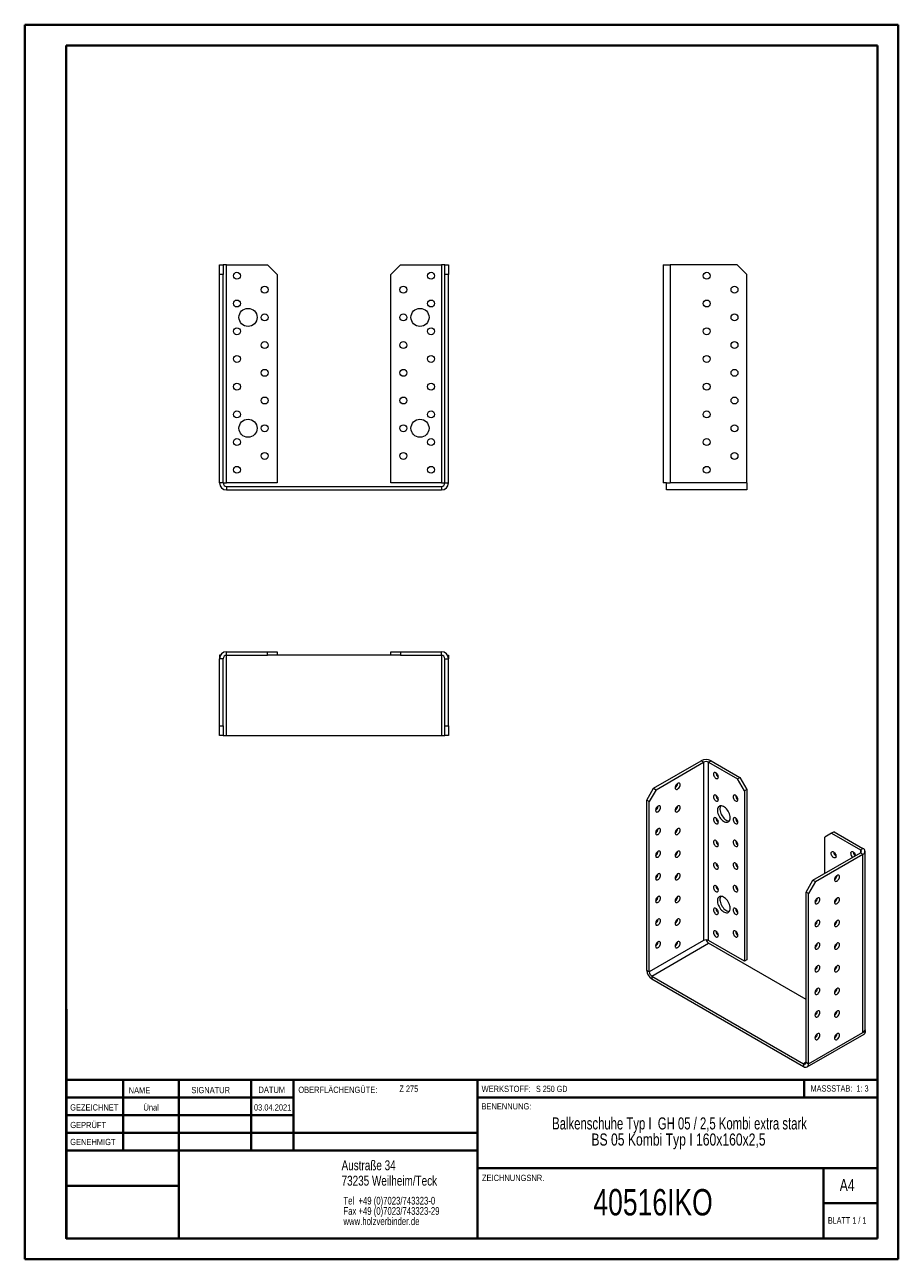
# Model space of a CAD drawing. Header units: millimetres. Extents: x 0 to 210, y 0 to 297.
import ezdxf

# ---------------------------------------------------------------- set-up
doc = ezdxf.new("R2010")
doc.units = ezdxf.units.MM
doc.styles.add('SLDTEXTSTYLE0', font='TXT', dxfattribs={"width": 0.75})
doc.styles.add('SLDTEXTSTYLE1', font='TXT', dxfattribs={"width": 0.681818})
doc.styles.add('SLDTEXTSTYLE2', font='TXT', dxfattribs={"width": 0.7})
doc.styles.add('SLDTEXTSTYLE3', font='TXT', dxfattribs={"width": 0.6875})
doc.styles.add('SLDTEXTSTYLE4', font='TXT', dxfattribs={"width": 0.69898})

# ---------------------------------------------------------------- blocks, each defined once
blk = doc.blocks.new('SW_NOTE_0')
at = {"color": 0, "linetype": 'Continuous', "lineweight": 0, "char_height": 1.8521, "attachment_point": 1, "style": 'SLDTEXTSTYLE0'}
for s, insert in [('Tel  +49 (0)7023/743323-0', (0, 2.39)), ('Fax +49 (0)7023/743323-29', (0, -0.08)), ('www.holzverbinder.de', (0, -2.55))]:
    blk.add_mtext(s, dxfattribs=dict(at, insert=insert))
blk = doc.blocks.new('SW_NOTE_1')
at = {"color": 0, "linetype": 'Continuous', "lineweight": 0, "char_height": 2.9104, "attachment_point": 2}
for s, insert, style in [('Balkenschuhe Typ I  GH 05 / 2,5 Kombi extra stark', (45.38, 3.75), 'SLDTEXTSTYLE4'), ('BS 05 Kombi Typ I 160x160x2,5', (45.13, -0.13), 'SLDTEXTSTYLE0')]:
    blk.add_mtext(s, dxfattribs=dict(at, insert=insert, style=style))

msp = doc.modelspace()

# ---------------------------------------------------------------- linework, layer by layer
at = {"color": 7, "linetype": 'Continuous', "lineweight": 40}
for p, q in [((0.08, 0.21), (0.08, 297.21)), ((0.08, 297.21), (210.08, 297.21)), ((210.08, 0.21), (210.08, 297.21)), ((210.08, 292.21), (210.08, 297.21)), ((10.08, 292.21), (205.08, 292.21)), ((10.08, 5.21), (10.08, 292.21)), ((205.08, 5.21), (205.08, 292.21)), ((10.11, 60.37), (10.11, 5.12)), ((205.08, 43.37), (10.11, 43.37)), ((23.71, 43.37), (23.71, 26.37)), ((37.1, 43.37), (37.1, 5.12)), ((54.51, 43.37), (54.51, 26.37)), ((64.71, 26.37), (64.71, 43.37)), ((108.91, 43.37), (108.91, 5.12)), ((187.47, 39.12), (187.47, 43.37)), ((64.71, 39.1), (10.11, 39.1)), ((205.08, 39.12), (108.91, 39.12)), ((64.71, 34.87), (10.11, 34.87)), ((108.91, 30.62), (10.11, 30.62)), ((108.91, 26.37), (10.11, 26.37)), ((108.91, 22.12), (205.08, 22.12)), ((192.08, 5.21), (192.08, 22.21)), ((37.1, 17.87), (10.11, 17.87)), ((10.11, 13.71), (10.08, 13.71)), ((205.08, 13.71), (192.08, 13.71)), ((10.11, 9.46), (10.08, 9.46)), ((10.08, 5.21), (205.08, 5.21)), ((205.08, 5.21), (180.99, 5.21)), ((0.08, 0.21), (210.08, 0.21))]:
    msp.add_line(p, q, dxfattribs=at)
at = {"color": 7, "linetype": 'Continuous', "lineweight": 15}
for p, q in [((46.93, 239.47), (47.76, 239.47)), ((46.93, 237.14), (46.93, 239.47)), ((47.76, 239.47), (47.76, 237.14)), ((48.6, 239.47), (47.76, 239.47)), ((48.6, 186.97), (48.6, 239.47)), ((48.6, 239.47), (58.43, 239.47)), ((60.76, 237.14), (58.43, 239.47)), ((90.43, 239.47), (88.1, 237.14)), ((90.43, 239.47), (100.26, 239.47)), ((100.26, 239.47), (100.26, 186.97)), ((101.1, 239.47), (100.26, 239.47)), ((101.1, 237.14), (101.1, 239.47)), ((101.1, 239.47), (101.93, 239.47)), ((101.93, 239.47), (101.93, 237.14)), ((153.54, 239.47), (153.54, 186.97)), ((153.54, 239.47), (155.21, 239.47)), ((155.21, 239.47), (155.21, 186.97)), ((171.37, 239.47), (155.21, 239.47)), ((173.71, 237.14), (171.37, 239.47)), ((47.76, 237.14), (46.93, 237.14)), ((46.93, 186.97), (46.93, 237.14)), ((47.76, 186.97), (47.76, 237.14)), ((60.76, 237.14), (60.76, 186.97)), ((88.1, 186.97), (88.1, 237.14)), ((101.93, 237.14), (101.1, 237.14)), ((101.1, 186.97), (101.1, 237.14)), ((101.93, 186.97), (101.93, 237.14)), ((173.71, 186.97), (173.71, 237.14)), ((47.76, 186.97), (46.93, 186.97)), ((47.76, 186.97), (48.6, 186.97)), ((60.76, 186.97), (48.6, 186.97)), ((48.6, 186.14), (48.6, 185.31)), ((48.6, 186.14), (100.26, 186.14)), ((48.6, 185.31), (100.26, 185.31)), ((100.26, 186.97), (88.1, 186.97)), ((100.26, 186.97), (101.1, 186.97)), ((100.26, 186.14), (100.26, 185.31)), ((101.1, 186.97), (101.93, 186.97)), ((154.37, 186.97), (153.54, 186.97)), ((154.37, 185.31), (154.37, 186.97)), ((154.37, 186.97), (155.21, 186.97)), ((173.71, 185.31), (154.37, 185.31)), ((173.71, 186.97), (155.21, 186.97)), ((173.71, 186.97), (173.71, 185.31)), ((46.93, 145.54), (46.93, 144.7)), ((47.15, 145.54), (46.93, 145.54)), ((48.6, 145.54), (48.6, 146.37)), ((48.6, 146.37), (58.43, 146.37)), ((48.6, 145.54), (58.43, 145.54)), ((48.6, 126.2), (48.6, 145.54)), ((58.43, 145.54), (58.43, 146.37)), ((58.43, 146.37), (60.76, 146.37)), ((60.76, 145.54), (58.43, 145.54)), ((60.76, 146.37), (60.76, 145.54)), ((88.1, 145.54), (60.76, 145.54)), ((88.1, 145.54), (88.1, 146.37)), ((88.1, 146.37), (90.43, 146.37)), ((90.43, 145.54), (88.1, 145.54)), ((90.43, 146.37), (90.43, 145.54)), ((90.43, 146.37), (100.26, 146.37)), ((90.43, 145.54), (100.26, 145.54)), ((100.26, 145.54), (100.26, 146.37)), ((100.26, 145.54), (100.26, 126.2)), ((101.71, 145.54), (101.93, 145.54)), ((101.93, 145.54), (101.93, 144.7)), ((47.76, 144.7), (46.93, 144.7)), ((46.93, 128.54), (46.93, 144.7)), ((47.76, 128.54), (47.76, 144.7)), ((101.1, 144.7), (101.93, 144.7)), ((101.1, 128.54), (101.1, 144.7)), ((101.93, 128.54), (101.93, 144.7)), ((46.93, 128.54), (47.76, 128.54)), ((46.93, 126.2), (46.93, 128.54)), ((47.76, 128.54), (47.76, 126.2)), ((101.1, 128.54), (101.93, 128.54)), ((101.1, 126.2), (101.1, 128.54)), ((101.93, 128.54), (101.93, 126.2)), ((47.76, 126.2), (46.93, 126.2)), ((47.76, 126.2), (48.6, 126.2)), ((48.6, 126.2), (100.26, 126.2)), ((100.26, 126.2), (101.1, 126.2)), ((101.93, 126.2), (101.1, 126.2)), ((151.27, 113.53), (162.7, 120.13)), ((151.86, 113.19), (163.29, 119.79)), ((163.29, 119.79), (162.7, 120.13)), ((163.29, 119.79), (163.29, 76.92)), ((164.47, 119.79), (165.06, 120.13)), ((164.47, 76.92), (164.47, 119.79)), ((164.47, 119.79), (171.42, 115.77)), ((165.06, 120.13), (172.01, 116.11)), ((171.42, 115.77), (172.01, 116.11)), ((172.01, 116.11), (173.66, 113.26)), ((149.62, 110.67), (151.27, 113.53)), ((151.86, 113.19), (150.21, 110.33)), ((151.27, 113.53), (151.86, 113.19)), ((173.07, 112.92), (171.42, 115.77)), ((173.66, 113.26), (173.07, 112.92)), ((173.07, 112.92), (173.07, 71.95)), ((173.66, 113.26), (173.66, 72.29)), ((150.21, 110.33), (149.62, 110.67)), ((149.62, 69.71), (149.62, 110.67)), ((150.21, 69.37), (150.21, 110.33)), ((194.05, 102.71), (192.4, 101.76)), ((192.4, 93.05), (192.4, 101.76)), ((194.64, 103.05), (194.05, 102.71)), ((194.05, 102.71), (201, 98.7)), ((194.64, 103.05), (201.59, 99.04)), ((189.57, 91.42), (201, 98.02)), ((201, 98.7), (201.59, 99.04)), ((201, 98.7), (201, 98.02)), ((201, 98.02), (201.59, 97.68)), ((202.08, 55.49), (202.08, 98.36)), ((190.16, 91.08), (201.59, 97.68)), ((201.59, 54.81), (201.59, 97.68)), ((187.92, 88.56), (189.57, 91.42)), ((190.16, 91.08), (188.51, 88.22)), ((189.57, 91.42), (190.16, 91.08)), ((188.51, 88.22), (187.92, 88.56)), ((187.92, 47.6), (187.92, 88.56)), ((188.51, 47.26), (188.51, 88.22)), ((163.29, 76.92), (150.21, 69.37)), ((150.8, 68.35), (164.47, 76.24)), ((173.07, 71.95), (164.47, 76.92)), ((187.92, 62.7), (164.47, 76.24)), ((173.66, 72.29), (173.07, 71.95)), ((150.21, 69.37), (149.62, 69.71)), ((150.8, 68.35), (187.33, 47.26)), ((150.8, 68.35), (150.8, 67.67)), ((150.8, 67.67), (187.33, 46.58)), ((195.11, 59.23), (194.87, 59.37)), ((188.17, 46.49), (201.84, 54.39)), ((188.51, 47.26), (201.59, 54.81)), ((202.18, 55.15), (201.59, 54.81)), ((202.02, 55.24), (202.18, 55.15)), ((187.92, 47.6), (187.33, 47.26)), ((187.92, 47.6), (188.51, 47.26)), ((187.33, 47.26), (187.33, 46.58))]:
    msp.add_line(p, q, dxfattribs=at)
at = {"color": 7, "linetype": 'Continuous', "lineweight": 0}
for p, q in [((64.71, 39.12), (10.11, 39.12)), ((23.71, 5.21), (23.71, 5.12)), ((54.51, 5.21), (54.51, 5.12))]:
    msp.add_line(p, q, dxfattribs=at)
at = {"color": 7, "linetype": 'Continuous', "lineweight": 15, "flags": 128}
for points in [[(166.83, 116.25), (166.81, 116.44), (166.75, 116.64), (166.65, 116.83), (166.53, 117.01), (166.39, 117.16), (166.24, 117.27), (166.08, 117.34), (165.94, 117.35), (165.82, 117.31), (165.73, 117.23), (165.67, 117.1), (165.65, 116.93), (165.67, 116.74), (165.73, 116.54), (165.82, 116.35), (165.94, 116.17), (166.08, 116.02), (166.24, 115.91), (166.39, 115.85), (166.53, 115.83), (166.65, 115.87), (166.75, 115.96), (166.81, 116.09), (166.83, 116.25)], [(157.04, 114.69), (156.89, 114.57), (156.75, 114.42), (156.63, 114.25), (156.53, 114.05), (156.48, 113.85), (156.46, 113.67), (156.48, 113.5), (156.53, 113.37), (156.63, 113.28), (156.75, 113.25), (156.89, 113.26), (157.04, 113.32), (157.2, 113.44), (157.34, 113.59), (157.46, 113.76), (157.55, 113.96), (157.61, 114.16), (157.63, 114.35), (157.61, 114.51), (157.55, 114.64), (157.46, 114.73), (157.34, 114.76), (157.2, 114.75), (157.04, 114.69)], [(166.83, 110.81), (166.81, 110.99), (166.75, 111.19), (166.65, 111.39), (166.53, 111.57), (166.39, 111.72), (166.24, 111.83), (166.08, 111.89), (165.94, 111.91), (165.82, 111.87), (165.73, 111.78), (165.67, 111.65), (165.65, 111.49), (165.67, 111.3), (165.73, 111.1), (165.82, 110.91), (165.94, 110.73), (166.08, 110.58), (166.24, 110.47), (166.39, 110.4), (166.53, 110.39), (166.65, 110.43), (166.75, 110.51), (166.81, 110.64), (166.83, 110.81)], [(171.54, 110.81), (171.52, 110.99), (171.46, 111.19), (171.37, 111.39), (171.25, 111.57), (171.1, 111.72), (170.95, 111.83), (170.8, 111.89), (170.66, 111.91), (170.53, 111.87), (170.44, 111.78), (170.38, 111.65), (170.36, 111.49), (170.38, 111.3), (170.44, 111.1), (170.53, 110.91), (170.66, 110.73), (170.8, 110.58), (170.95, 110.47), (171.1, 110.4), (171.25, 110.39), (171.37, 110.43), (171.46, 110.51), (171.52, 110.64), (171.54, 110.81)], [(152.33, 109.24), (152.18, 109.13), (152.04, 108.98), (151.91, 108.8), (151.82, 108.61), (151.76, 108.41), (151.74, 108.22), (151.76, 108.06), (151.82, 107.93), (151.91, 107.84), (152.04, 107.8), (152.18, 107.82), (152.33, 107.88), (152.48, 107.99), (152.63, 108.14), (152.75, 108.32), (152.84, 108.52), (152.9, 108.71), (152.92, 108.9), (152.9, 109.07), (152.84, 109.2), (152.75, 109.28), (152.63, 109.32), (152.48, 109.31), (152.33, 109.24)], [(157.04, 109.24), (156.89, 109.13), (156.75, 108.98), (156.63, 108.8), (156.53, 108.61), (156.48, 108.41), (156.46, 108.22), (156.48, 108.06), (156.53, 107.93), (156.63, 107.84), (156.75, 107.8), (156.89, 107.82), (157.04, 107.88), (157.2, 107.99), (157.34, 108.14), (157.46, 108.32), (157.55, 108.52), (157.61, 108.71), (157.63, 108.9), (157.61, 109.07), (157.55, 109.2), (157.46, 109.28), (157.34, 109.32), (157.2, 109.31), (157.04, 109.24)], [(169.65, 106.45), (169.63, 106.75), (169.58, 107.06), (169.48, 107.38), (169.35, 107.69), (169.18, 108), (168.99, 108.29), (168.78, 108.56), (168.55, 108.79), (168.31, 108.99), (168.06, 109.14), (167.82, 109.25), (167.58, 109.3), (167.36, 109.31), (167.15, 109.27), (166.98, 109.17), (166.83, 109.03), (166.71, 108.84), (166.64, 108.62), (166.6, 108.36), (166.6, 108.08), (166.64, 107.77), (166.71, 107.46), (166.83, 107.14), (166.98, 106.83), (167.15, 106.53), (167.36, 106.25), (167.58, 106), (167.82, 105.78), (168.06, 105.6), (168.31, 105.47), (168.55, 105.39), (168.78, 105.36), (168.99, 105.38), (169.18, 105.45), (169.35, 105.57), (169.48, 105.73), (169.58, 105.94), (169.63, 106.18), (169.65, 106.45)], [(167.37, 109.31), (167.3, 109.18), (167.22, 108.96), (167.18, 108.7), (167.18, 108.42), (167.22, 108.11), (167.3, 107.8), (167.42, 107.48), (167.57, 107.17), (167.74, 106.87), (167.95, 106.59), (168.17, 106.34), (168.41, 106.12), (168.65, 105.94), (168.9, 105.81), (169.14, 105.73), (169.37, 105.7), (169.46, 105.7)], [(166.83, 105.36), (166.81, 105.55), (166.75, 105.75), (166.65, 105.94), (166.53, 106.12), (166.39, 106.27), (166.24, 106.38), (166.08, 106.45), (165.94, 106.46), (165.82, 106.43), (165.73, 106.34), (165.67, 106.21), (165.65, 106.04), (165.67, 105.86), (165.73, 105.66), (165.82, 105.46), (165.94, 105.28), (166.08, 105.13), (166.24, 105.02), (166.39, 104.96), (166.53, 104.94), (166.65, 104.98), (166.75, 105.07), (166.81, 105.2), (166.83, 105.36)], [(171.54, 105.36), (171.52, 105.55), (171.46, 105.75), (171.37, 105.94), (171.25, 106.12), (171.1, 106.27), (170.95, 106.38), (170.8, 106.45), (170.66, 106.46), (170.53, 106.43), (170.44, 106.34), (170.38, 106.21), (170.36, 106.04), (170.38, 105.86), (170.44, 105.66), (170.53, 105.46), (170.66, 105.28), (170.8, 105.13), (170.95, 105.02), (171.1, 104.96), (171.25, 104.94), (171.37, 104.98), (171.46, 105.07), (171.52, 105.2), (171.54, 105.36)], [(152.33, 103.8), (152.18, 103.69), (152.04, 103.54), (151.91, 103.36), (151.82, 103.16), (151.76, 102.97), (151.74, 102.78), (151.76, 102.61), (151.82, 102.48), (151.91, 102.4), (152.04, 102.36), (152.18, 102.37), (152.33, 102.44), (152.48, 102.55), (152.63, 102.7), (152.75, 102.88), (152.84, 103.07), (152.9, 103.27), (152.92, 103.46), (152.9, 103.62), (152.84, 103.75), (152.75, 103.84), (152.63, 103.88), (152.48, 103.86), (152.33, 103.8)], [(157.04, 103.8), (156.89, 103.69), (156.75, 103.54), (156.63, 103.36), (156.53, 103.16), (156.48, 102.97), (156.46, 102.78), (156.48, 102.61), (156.53, 102.48), (156.63, 102.4), (156.75, 102.36), (156.89, 102.37), (157.04, 102.44), (157.2, 102.55), (157.34, 102.7), (157.46, 102.88), (157.55, 103.07), (157.61, 103.27), (157.63, 103.46), (157.61, 103.62), (157.55, 103.75), (157.46, 103.84), (157.34, 103.88), (157.2, 103.86), (157.04, 103.8)], [(166.83, 99.92), (166.81, 100.11), (166.75, 100.31), (166.65, 100.5), (166.53, 100.68), (166.39, 100.83), (166.24, 100.94), (166.08, 101.01), (165.94, 101.02), (165.82, 100.98), (165.73, 100.89), (165.67, 100.76), (165.65, 100.6), (165.67, 100.41), (165.73, 100.21), (165.82, 100.02), (165.94, 99.84), (166.08, 99.69), (166.24, 99.58), (166.39, 99.51), (166.53, 99.5), (166.65, 99.54), (166.75, 99.62), (166.81, 99.76), (166.83, 99.92)], [(171.54, 99.92), (171.52, 100.11), (171.46, 100.31), (171.37, 100.5), (171.25, 100.68), (171.1, 100.83), (170.95, 100.94), (170.8, 101.01), (170.66, 101.02), (170.53, 100.98), (170.44, 100.89), (170.38, 100.76), (170.36, 100.6), (170.38, 100.41), (170.44, 100.21), (170.53, 100.02), (170.66, 99.84), (170.8, 99.69), (170.95, 99.58), (171.1, 99.51), (171.25, 99.5), (171.37, 99.54), (171.46, 99.63), (171.52, 99.76), (171.54, 99.92)], [(152.33, 98.36), (152.18, 98.24), (152.04, 98.09), (151.91, 97.92), (151.82, 97.72), (151.76, 97.52), (151.74, 97.33), (151.76, 97.17), (151.82, 97.04), (151.91, 96.95), (152.04, 96.92), (152.18, 96.93), (152.33, 96.99), (152.48, 97.11), (152.63, 97.26), (152.75, 97.43), (152.84, 97.63), (152.9, 97.83), (152.92, 98.02), (152.9, 98.18), (152.84, 98.31), (152.75, 98.4), (152.63, 98.43), (152.48, 98.42), (152.33, 98.36)], [(157.04, 98.35), (156.89, 98.24), (156.75, 98.09), (156.63, 97.92), (156.53, 97.72), (156.48, 97.52), (156.46, 97.33), (156.48, 97.17), (156.53, 97.04), (156.63, 96.95), (156.75, 96.92), (156.89, 96.93), (157.04, 96.99), (157.2, 97.11), (157.34, 97.26), (157.46, 97.43), (157.55, 97.63), (157.61, 97.83), (157.63, 98.01), (157.61, 98.18), (157.55, 98.31), (157.46, 98.4), (157.34, 98.43), (157.2, 98.42), (157.04, 98.35)], [(193.93, 97.88), (193.95, 98.05), (194.01, 98.18), (194.1, 98.26), (194.23, 98.3), (194.37, 98.29), (194.52, 98.22), (194.67, 98.11), (194.82, 97.96), (194.94, 97.78), (195.03, 97.59), (195.09, 97.39), (195.11, 97.2), (195.09, 97.04), (195.03, 96.91), (194.94, 96.82), (194.82, 96.78), (194.67, 96.8), (194.52, 96.86), (194.37, 96.97), (194.23, 97.12), (194.1, 97.3), (194.01, 97.49), (193.95, 97.69), (193.93, 97.88)], [(198.65, 97.88), (198.67, 98.05), (198.72, 98.18), (198.82, 98.26), (198.94, 98.3), (199.08, 98.29), (199.24, 98.22), (199.39, 98.11), (199.53, 97.96), (199.65, 97.78), (199.75, 97.59), (199.8, 97.39), (199.81, 97.33)], [(166.83, 94.48), (166.81, 94.66), (166.75, 94.86), (166.65, 95.06), (166.53, 95.24), (166.39, 95.39), (166.24, 95.5), (166.08, 95.56), (165.94, 95.58), (165.82, 95.54), (165.73, 95.45), (165.67, 95.32), (165.65, 95.16), (165.67, 94.97), (165.73, 94.77), (165.82, 94.58), (165.94, 94.4), (166.08, 94.25), (166.24, 94.14), (166.39, 94.07), (166.53, 94.06), (166.65, 94.09), (166.75, 94.18), (166.81, 94.31), (166.83, 94.48)], [(171.54, 94.48), (171.52, 94.66), (171.46, 94.86), (171.37, 95.06), (171.25, 95.24), (171.1, 95.39), (170.95, 95.5), (170.8, 95.56), (170.66, 95.58), (170.53, 95.54), (170.44, 95.45), (170.38, 95.32), (170.36, 95.16), (170.38, 94.97), (170.44, 94.77), (170.53, 94.58), (170.66, 94.4), (170.8, 94.25), (170.95, 94.14), (171.1, 94.07), (171.25, 94.06), (171.37, 94.09), (171.46, 94.18), (171.52, 94.31), (171.54, 94.48)], [(152.33, 92.91), (152.18, 92.8), (152.04, 92.65), (151.91, 92.47), (151.82, 92.28), (151.76, 92.08), (151.74, 91.89), (151.76, 91.73), (151.82, 91.6), (151.91, 91.51), (152.04, 91.47), (152.18, 91.49), (152.33, 91.55), (152.48, 91.66), (152.63, 91.81), (152.75, 91.99), (152.84, 92.19), (152.9, 92.38), (152.92, 92.57), (152.9, 92.74), (152.84, 92.87), (152.75, 92.95), (152.63, 92.99), (152.48, 92.98), (152.33, 92.91)], [(157.04, 92.91), (156.89, 92.8), (156.75, 92.65), (156.63, 92.47), (156.53, 92.28), (156.48, 92.08), (156.46, 91.89), (156.48, 91.73), (156.53, 91.6), (156.63, 91.51), (156.75, 91.47), (156.89, 91.49), (157.04, 91.55), (157.2, 91.66), (157.34, 91.81), (157.46, 91.99), (157.55, 92.19), (157.61, 92.38), (157.63, 92.57), (157.61, 92.74), (157.55, 92.87), (157.46, 92.95), (157.34, 92.99), (157.2, 92.98), (157.04, 92.91)], [(195.35, 92.57), (195.19, 92.46), (195.05, 92.31), (194.93, 92.13), (194.84, 91.94), (194.78, 91.74), (194.76, 91.55), (194.78, 91.39), (194.84, 91.26), (194.93, 91.17), (195.05, 91.13), (195.19, 91.15), (195.35, 91.21), (195.5, 91.32), (195.64, 91.47), (195.76, 91.65), (195.86, 91.85), (195.92, 92.05), (195.94, 92.23), (195.92, 92.4), (195.86, 92.53), (195.76, 92.62), (195.64, 92.65), (195.5, 92.64), (195.35, 92.57)], [(166.83, 89.03), (166.81, 89.22), (166.75, 89.42), (166.65, 89.61), (166.53, 89.79), (166.39, 89.94), (166.24, 90.05), (166.08, 90.12), (165.94, 90.13), (165.82, 90.09), (165.73, 90.01), (165.67, 89.88), (165.65, 89.71), (165.67, 89.52), (165.73, 89.33), (165.82, 89.13), (165.94, 88.95), (166.08, 88.8), (166.24, 88.69), (166.39, 88.63), (166.53, 88.61), (166.65, 88.65), (166.75, 88.74), (166.81, 88.87), (166.83, 89.03)], [(171.54, 89.03), (171.52, 89.22), (171.46, 89.42), (171.37, 89.61), (171.25, 89.79), (171.1, 89.94), (170.95, 90.05), (170.8, 90.12), (170.66, 90.13), (170.53, 90.09), (170.44, 90.01), (170.38, 89.88), (170.36, 89.71), (170.38, 89.53), (170.44, 89.33), (170.53, 89.13), (170.66, 88.95), (170.8, 88.8), (170.95, 88.69), (171.1, 88.63), (171.25, 88.61), (171.37, 88.65), (171.46, 88.74), (171.52, 88.87), (171.54, 89.03)], [(195.04, 91.8), (194.96, 91.87), (194.85, 91.98)], [(152.33, 87.47), (152.18, 87.36), (152.04, 87.21), (151.91, 87.03), (151.82, 86.83), (151.76, 86.64), (151.74, 86.45), (151.76, 86.28), (151.82, 86.15), (151.91, 86.07), (152.04, 86.03), (152.18, 86.04), (152.33, 86.11), (152.48, 86.22), (152.63, 86.37), (152.75, 86.55), (152.84, 86.74), (152.9, 86.94), (152.92, 87.13), (152.9, 87.29), (152.84, 87.42), (152.75, 87.51), (152.63, 87.55), (152.48, 87.53), (152.33, 87.47)], [(157.04, 87.47), (156.89, 87.36), (156.75, 87.21), (156.63, 87.03), (156.53, 86.83), (156.48, 86.63), (156.46, 86.45), (156.48, 86.28), (156.53, 86.15), (156.63, 86.07), (156.75, 86.03), (156.89, 86.04), (157.04, 86.11), (157.2, 86.22), (157.34, 86.37), (157.46, 86.55), (157.55, 86.74), (157.61, 86.94), (157.63, 87.13), (157.61, 87.29), (157.55, 87.42), (157.46, 87.51), (157.34, 87.55), (157.2, 87.53), (157.04, 87.47)], [(169.65, 84.68), (169.63, 84.97), (169.58, 85.28), (169.48, 85.6), (169.35, 85.92), (169.18, 86.23), (168.99, 86.52), (168.78, 86.78), (168.55, 87.02), (168.31, 87.21), (168.06, 87.37), (167.82, 87.47), (167.58, 87.53), (167.36, 87.54), (167.15, 87.49), (166.98, 87.4), (166.83, 87.26), (166.71, 87.07), (166.64, 86.84), (166.6, 86.59), (166.6, 86.3), (166.64, 86), (166.71, 85.68), (166.83, 85.36), (166.98, 85.05), (167.15, 84.75), (167.36, 84.47), (167.58, 84.22), (167.82, 84.01), (168.06, 83.83), (168.31, 83.7), (168.55, 83.62), (168.78, 83.58), (168.99, 83.6), (169.18, 83.67), (169.35, 83.79), (169.48, 83.96), (169.58, 84.16), (169.63, 84.41), (169.65, 84.68)], [(167.37, 87.54), (167.3, 87.41), (167.22, 87.18), (167.18, 86.93), (167.18, 86.64), (167.22, 86.34), (167.3, 86.02), (167.42, 85.7), (167.57, 85.39), (167.74, 85.09), (167.95, 84.81), (168.17, 84.56), (168.41, 84.35), (168.65, 84.17), (168.9, 84.04), (169.14, 83.96), (169.37, 83.92), (169.46, 83.93)], [(190.63, 87.13), (190.48, 87.02), (190.34, 86.87), (190.22, 86.69), (190.12, 86.5), (190.06, 86.3), (190.04, 86.11), (190.06, 85.95), (190.12, 85.82), (190.22, 85.73), (190.34, 85.69), (190.48, 85.71), (190.63, 85.77), (190.78, 85.88), (190.93, 86.03), (191.05, 86.21), (191.14, 86.41), (191.2, 86.6), (191.22, 86.79), (191.2, 86.96), (191.14, 87.09), (191.05, 87.17), (190.93, 87.21), (190.78, 87.2), (190.63, 87.13)], [(195.35, 87.13), (195.19, 87.02), (195.05, 86.87), (194.93, 86.69), (194.84, 86.5), (194.78, 86.3), (194.76, 86.11), (194.78, 85.95), (194.84, 85.82), (194.93, 85.73), (195.05, 85.69), (195.19, 85.71), (195.35, 85.77), (195.5, 85.88), (195.64, 86.03), (195.76, 86.21), (195.86, 86.4), (195.92, 86.6), (195.94, 86.79), (195.92, 86.96), (195.86, 87.09), (195.76, 87.17), (195.64, 87.21), (195.5, 87.2), (195.35, 87.13)], [(195.04, 86.36), (194.96, 86.42), (194.85, 86.53)], [(166.83, 83.59), (166.81, 83.78), (166.75, 83.97), (166.65, 84.17), (166.53, 84.35), (166.39, 84.5), (166.24, 84.61), (166.08, 84.67), (165.94, 84.69), (165.82, 84.65), (165.73, 84.56), (165.67, 84.43), (165.65, 84.27), (165.67, 84.08), (165.73, 83.88), (165.82, 83.69), (165.94, 83.51), (166.08, 83.36), (166.24, 83.25), (166.39, 83.18), (166.53, 83.17), (166.65, 83.21), (166.75, 83.29), (166.81, 83.42), (166.83, 83.59)], [(171.54, 83.59), (171.52, 83.78), (171.46, 83.97), (171.37, 84.17), (171.25, 84.35), (171.1, 84.5), (170.95, 84.61), (170.8, 84.67), (170.66, 84.69), (170.53, 84.65), (170.44, 84.56), (170.38, 84.43), (170.36, 84.27), (170.38, 84.08), (170.44, 83.88), (170.53, 83.69), (170.66, 83.51), (170.8, 83.36), (170.95, 83.25), (171.1, 83.18), (171.25, 83.17), (171.37, 83.21), (171.46, 83.29), (171.52, 83.42), (171.54, 83.59)], [(152.33, 82.02), (152.18, 81.91), (152.04, 81.76), (151.91, 81.58), (151.82, 81.39), (151.76, 81.19), (151.74, 81), (151.76, 80.84), (151.82, 80.71), (151.91, 80.62), (152.04, 80.58), (152.18, 80.6), (152.33, 80.66), (152.48, 80.77), (152.63, 80.92), (152.75, 81.1), (152.84, 81.3), (152.9, 81.5), (152.92, 81.68), (152.9, 81.85), (152.84, 81.98), (152.75, 82.07), (152.63, 82.1), (152.48, 82.09), (152.33, 82.02)], [(157.04, 82.02), (156.89, 81.91), (156.75, 81.76), (156.63, 81.58), (156.53, 81.39), (156.48, 81.19), (156.46, 81), (156.48, 80.84), (156.53, 80.71), (156.63, 80.62), (156.75, 80.58), (156.89, 80.6), (157.04, 80.66), (157.2, 80.77), (157.34, 80.92), (157.46, 81.1), (157.55, 81.3), (157.61, 81.5), (157.63, 81.68), (157.61, 81.85), (157.55, 81.98), (157.46, 82.07), (157.34, 82.1), (157.2, 82.09), (157.04, 82.02)], [(190.63, 81.69), (190.48, 81.58), (190.34, 81.43), (190.22, 81.25), (190.12, 81.05), (190.06, 80.85), (190.04, 80.67), (190.06, 80.5), (190.12, 80.37), (190.22, 80.29), (190.34, 80.25), (190.48, 80.26), (190.63, 80.33), (190.78, 80.44), (190.93, 80.59), (191.05, 80.77), (191.14, 80.96), (191.2, 81.16), (191.22, 81.35), (191.2, 81.51), (191.14, 81.64), (191.05, 81.73), (190.93, 81.77), (190.78, 81.75), (190.63, 81.69)], [(195.35, 81.69), (195.19, 81.58), (195.05, 81.43), (194.93, 81.25), (194.84, 81.05), (194.78, 80.85), (194.76, 80.67), (194.78, 80.5), (194.84, 80.37), (194.93, 80.29), (195.05, 80.25), (195.19, 80.26), (195.35, 80.33), (195.5, 80.44), (195.64, 80.59), (195.76, 80.77), (195.86, 80.96), (195.92, 81.16), (195.94, 81.35), (195.92, 81.51), (195.86, 81.64), (195.76, 81.73), (195.64, 81.77), (195.5, 81.75), (195.35, 81.69)], [(195.04, 80.91), (194.96, 80.98), (194.85, 81.09)], [(166.83, 78.15), (166.81, 78.33), (166.75, 78.53), (166.65, 78.73), (166.53, 78.9), (166.39, 79.05), (166.24, 79.17), (166.08, 79.23), (165.94, 79.24), (165.82, 79.21), (165.73, 79.12), (165.67, 78.99), (165.65, 78.83), (165.67, 78.64), (165.73, 78.44), (165.82, 78.24), (165.94, 78.07), (166.08, 77.92), (166.24, 77.8), (166.39, 77.74), (166.53, 77.73), (166.65, 77.76), (166.75, 77.85), (166.81, 77.98), (166.83, 78.15)], [(171.54, 78.15), (171.52, 78.33), (171.46, 78.53), (171.37, 78.73), (171.25, 78.9), (171.1, 79.05), (170.95, 79.17), (170.8, 79.23), (170.66, 79.25), (170.53, 79.21), (170.44, 79.12), (170.38, 78.99), (170.36, 78.83), (170.38, 78.64), (170.44, 78.44), (170.53, 78.25), (170.66, 78.07), (170.8, 77.92), (170.95, 77.81), (171.1, 77.74), (171.25, 77.73), (171.37, 77.76), (171.46, 77.85), (171.52, 77.98), (171.54, 78.15)], [(152.33, 76.58), (152.18, 76.47), (152.04, 76.32), (151.91, 76.14), (151.82, 75.95), (151.76, 75.75), (151.74, 75.56), (151.76, 75.4), (151.82, 75.27), (151.91, 75.18), (152.04, 75.14), (152.18, 75.16), (152.33, 75.22), (152.48, 75.33), (152.63, 75.48), (152.75, 75.66), (152.84, 75.85), (152.9, 76.05), (152.92, 76.24), (152.9, 76.41), (152.84, 76.54), (152.75, 76.62), (152.63, 76.66), (152.48, 76.65), (152.33, 76.58)], [(157.04, 76.58), (156.89, 76.47), (156.75, 76.32), (156.63, 76.14), (156.53, 75.95), (156.48, 75.75), (156.46, 75.56), (156.48, 75.4), (156.53, 75.27), (156.63, 75.18), (156.75, 75.14), (156.89, 75.15), (157.04, 75.22), (157.2, 75.33), (157.34, 75.48), (157.46, 75.66), (157.55, 75.85), (157.61, 76.05), (157.63, 76.24), (157.61, 76.4), (157.55, 76.53), (157.46, 76.62), (157.34, 76.66), (157.2, 76.65), (157.04, 76.58)], [(190.63, 76.24), (190.48, 76.13), (190.34, 75.98), (190.22, 75.8), (190.12, 75.61), (190.06, 75.41), (190.04, 75.22), (190.06, 75.06), (190.12, 74.93), (190.22, 74.84), (190.34, 74.8), (190.48, 74.82), (190.63, 74.88), (190.78, 74.99), (190.93, 75.14), (191.05, 75.32), (191.14, 75.52), (191.2, 75.72), (191.22, 75.9), (191.2, 76.07), (191.14, 76.2), (191.05, 76.29), (190.93, 76.32), (190.78, 76.31), (190.63, 76.24)], [(195.35, 76.24), (195.19, 76.13), (195.05, 75.98), (194.93, 75.8), (194.84, 75.61), (194.78, 75.41), (194.76, 75.22), (194.78, 75.06), (194.84, 74.93), (194.93, 74.84), (195.05, 74.8), (195.19, 74.82), (195.35, 74.88), (195.5, 74.99), (195.64, 75.14), (195.76, 75.32), (195.86, 75.52), (195.92, 75.72), (195.94, 75.9), (195.92, 76.07), (195.86, 76.2), (195.76, 76.29), (195.64, 76.32), (195.5, 76.31), (195.35, 76.24)], [(195.04, 75.47), (194.96, 75.54), (194.85, 75.65)], [(190.63, 70.8), (190.48, 70.69), (190.34, 70.54), (190.22, 70.36), (190.12, 70.17), (190.06, 69.97), (190.04, 69.78), (190.06, 69.62), (190.12, 69.49), (190.22, 69.4), (190.34, 69.36), (190.48, 69.37), (190.63, 69.44), (190.78, 69.55), (190.93, 69.7), (191.05, 69.88), (191.14, 70.07), (191.2, 70.27), (191.22, 70.46), (191.2, 70.62), (191.14, 70.76), (191.05, 70.84), (190.93, 70.88), (190.78, 70.87), (190.63, 70.8)], [(195.35, 70.8), (195.19, 70.69), (195.05, 70.54), (194.93, 70.36), (194.84, 70.17), (194.78, 69.97), (194.76, 69.78), (194.78, 69.62), (194.84, 69.48), (194.93, 69.4), (195.05, 69.36), (195.19, 69.37), (195.35, 69.44), (195.5, 69.55), (195.64, 69.7), (195.76, 69.88), (195.86, 70.07), (195.92, 70.27), (195.94, 70.46), (195.92, 70.62), (195.86, 70.75), (195.76, 70.84), (195.64, 70.88), (195.5, 70.87), (195.35, 70.8)], [(195.04, 70.03), (194.96, 70.09), (194.85, 70.2)], [(190.63, 65.36), (190.48, 65.25), (190.34, 65.1), (190.22, 64.92), (190.12, 64.72), (190.06, 64.52), (190.04, 64.34), (190.06, 64.17), (190.12, 64.04), (190.22, 63.95), (190.34, 63.92), (190.48, 63.93), (190.63, 64), (190.78, 64.11), (190.93, 64.26), (191.05, 64.44), (191.14, 64.63), (191.2, 64.83), (191.22, 65.02), (191.2, 65.18), (191.14, 65.31), (191.05, 65.4), (190.93, 65.44), (190.78, 65.42), (190.63, 65.36)], [(195.35, 65.36), (195.19, 65.25), (195.05, 65.1), (194.93, 64.92), (194.84, 64.72), (194.78, 64.52), (194.76, 64.34), (194.78, 64.17), (194.84, 64.04), (194.93, 63.95), (195.05, 63.92), (195.19, 63.93), (195.35, 64), (195.5, 64.11), (195.64, 64.26), (195.76, 64.44), (195.86, 64.63), (195.92, 64.83), (195.94, 65.02), (195.92, 65.18), (195.86, 65.31), (195.76, 65.4), (195.64, 65.44), (195.5, 65.42), (195.35, 65.36)], [(195.04, 64.58), (194.96, 64.65), (194.85, 64.76)], [(190.63, 59.91), (190.48, 59.8), (190.34, 59.65), (190.22, 59.47), (190.12, 59.28), (190.06, 59.08), (190.04, 58.89), (190.06, 58.73), (190.12, 58.6), (190.22, 58.51), (190.34, 58.47), (190.48, 58.49), (190.63, 58.55), (190.78, 58.66), (190.93, 58.81), (191.05, 58.99), (191.14, 59.19), (191.2, 59.39), (191.22, 59.57), (191.2, 59.74), (191.14, 59.87), (191.05, 59.95), (190.93, 59.99), (190.78, 59.98), (190.63, 59.91)], [(195.35, 59.91), (195.19, 59.8), (195.05, 59.65), (194.93, 59.47), (194.84, 59.28), (194.78, 59.08), (194.76, 58.89), (194.78, 58.73), (194.84, 58.6), (194.93, 58.51), (195.05, 58.47), (195.19, 58.49), (195.35, 58.55), (195.5, 58.66), (195.64, 58.81), (195.76, 58.99), (195.86, 59.19), (195.92, 59.39), (195.94, 59.57), (195.92, 59.74), (195.86, 59.87), (195.76, 59.95), (195.64, 59.99), (195.5, 59.98), (195.35, 59.91)], [(190.63, 54.47), (190.48, 54.36), (190.34, 54.21), (190.22, 54.03), (190.12, 53.84), (190.06, 53.64), (190.04, 53.45), (190.06, 53.28), (190.12, 53.15), (190.22, 53.07), (190.34, 53.03), (190.48, 53.04), (190.63, 53.11), (190.78, 53.22), (190.93, 53.37), (191.05, 53.55), (191.14, 53.74), (191.2, 53.94), (191.22, 54.13), (191.2, 54.29), (191.14, 54.42), (191.05, 54.51), (190.93, 54.55), (190.78, 54.53), (190.63, 54.47)], [(195.35, 54.47), (195.19, 54.36), (195.05, 54.21), (194.93, 54.03), (194.84, 53.83), (194.78, 53.64), (194.76, 53.45), (194.78, 53.28), (194.84, 53.15), (194.93, 53.07), (195.05, 53.03), (195.19, 53.04), (195.35, 53.11), (195.5, 53.22), (195.64, 53.37), (195.76, 53.55), (195.86, 53.74), (195.92, 53.94), (195.94, 54.13), (195.92, 54.29), (195.86, 54.42), (195.76, 54.51), (195.64, 54.55), (195.5, 54.53), (195.35, 54.47)], [(202.08, 55.49), (202.07, 55.36), (202.02, 55.24)]]:
    msp.add_lwpolyline(points, dxfattribs=at)
at = {"color": 7, "linetype": 'Continuous', "lineweight": 15}
for centre, radius in [((51.1, 236.81), 0.833), ((97.76, 236.81), 0.833), ((164.04, 236.81), 0.833), ((57.76, 233.47), 0.833), ((91.1, 233.47), 0.833), ((170.71, 233.47), 0.833), ((51.1, 230.14), 0.833), ((53.76, 226.81), 2.17), ((95.1, 226.81), 2.17), ((97.76, 230.14), 0.833), ((164.04, 230.14), 0.833), ((57.76, 226.81), 0.833), ((91.1, 226.81), 0.833), ((170.71, 226.81), 0.833), ((51.1, 223.47), 0.833), ((97.76, 223.47), 0.833), ((164.04, 223.47), 0.833), ((57.76, 220.14), 0.833), ((91.1, 220.14), 0.833), ((170.71, 220.14), 0.833), ((51.1, 216.81), 0.833), ((97.76, 216.81), 0.833), ((164.04, 216.81), 0.833), ((57.76, 213.47), 0.833), ((91.1, 213.47), 0.833), ((170.71, 213.47), 0.833), ((51.1, 210.14), 0.833), ((97.76, 210.14), 0.833), ((164.04, 210.14), 0.833), ((57.76, 206.81), 0.833), ((91.1, 206.81), 0.833), ((170.71, 206.81), 0.833), ((51.1, 203.47), 0.833), ((53.76, 200.14), 2.17), ((95.1, 200.14), 2.17), ((97.76, 203.47), 0.833), ((164.04, 203.47), 0.833), ((57.76, 200.14), 0.833), ((91.1, 200.14), 0.833), ((170.71, 200.14), 0.833), ((51.1, 196.81), 0.833), ((97.76, 196.81), 0.833), ((164.04, 196.81), 0.833), ((57.76, 193.47), 0.833), ((91.1, 193.47), 0.833), ((170.71, 193.47), 0.833), ((51.1, 190.14), 0.833), ((97.76, 190.14), 0.833), ((164.04, 190.14), 0.833)]:
    msp.add_circle(centre, radius, dxfattribs=at)
for centre, radius, start, end in [((48.6, 186.97), 1.67, 180, 270), ((48.6, 186.97), 0.833, 180, 270), ((100.26, 186.97), 1.67, 270, 0), ((100.26, 186.97), 0.833, 270, 0), ((48.6, 144.7), 1.67, 90, 180), ((48.6, 144.7), 0.833, 90, 180), ((100.26, 144.7), 1.67, 0, 90), ((100.26, 144.7), 0.833, 0, 90), ((163.88, 117.85), 2.56, 62.6097, 117.3903), ((163.88, 118.65), 1.28, 62.6097, 117.3903), ((167.5, 117.32), 1.26, 182.2128, 237.7818), ((155.79, 114.73), 1.25, 301.8997, 358.1057), ((167.5, 111.88), 1.26, 182.2128, 237.7818), ((172.21, 111.88), 1.26, 182.2128, 237.7818), ((151.08, 109.28), 1.25, 301.8997, 358.1057), ((155.79, 109.28), 1.25, 301.8997, 358.1057), ((167.5, 106.43), 1.26, 182.2128, 237.7818), ((172.21, 106.43), 1.26, 182.2128, 237.7818), ((151.08, 103.84), 1.25, 301.8997, 358.1057), ((155.79, 103.84), 1.25, 301.8997, 358.1057), ((151.08, 98.4), 1.25, 301.8997, 358.1057), ((155.79, 98.4), 1.25, 301.8997, 358.1057), ((167.5, 100.99), 1.26, 182.2128, 237.7818), ((172.21, 100.99), 1.26, 182.2128, 237.7818), ((195.78, 98.27), 1.26, 182.2186, 237.7814), ((200.52, 98.28), 1.29, 182.5906, 231.2871), ((200.87, 98.36), 0.364, 290.7834, 69.2166), ((201.33, 98.36), 0.728, 290.7834, 69.2166), ((167.5, 95.55), 1.26, 182.2128, 237.7818), ((172.21, 95.55), 1.26, 182.2128, 237.7818), ((199.93, 97.94), 1.29, 182.5906, 231.2871), ((151.08, 92.95), 1.25, 301.8997, 358.1057), ((155.79, 92.95), 1.25, 301.8997, 358.1057), ((194.1, 92.62), 1.25, 301.8997, 358.1057), ((193.88, 91.7), 1.23, 8.5885, 25.7924), ((167.5, 90.1), 1.26, 182.2128, 237.7818), ((172.21, 90.1), 1.26, 182.2128, 237.7818), ((151.08, 87.51), 1.25, 301.8997, 358.1057), ((155.79, 87.51), 1.25, 301.8997, 358.1057), ((189.38, 87.17), 1.25, 301.8997, 358.1057), ((194.1, 87.17), 1.25, 301.8997, 358.1057), ((193.88, 86.25), 1.23, 8.5885, 25.7924), ((167.5, 84.66), 1.26, 182.2128, 237.7818), ((172.21, 84.66), 1.26, 182.2128, 237.7818), ((151.08, 82.07), 1.25, 301.8997, 358.1057), ((155.79, 82.07), 1.25, 301.8997, 358.1057), ((189.38, 81.73), 1.25, 301.8997, 358.1057), ((194.1, 81.73), 1.25, 301.8997, 358.1057), ((193.88, 80.81), 1.23, 8.5885, 25.7924), ((167.5, 79.21), 1.26, 182.2128, 237.7818), ((172.21, 79.22), 1.26, 182.2128, 237.7818), ((151.08, 76.62), 1.25, 301.8997, 358.1057), ((155.79, 76.62), 1.25, 301.8997, 358.1057), ((163.88, 75.78), 1.28, 62.6097, 117.3903), ((165.18, 77.34), 1.31, 192.2445, 236.976), ((189.38, 76.29), 1.25, 301.8997, 358.1057), ((194.1, 76.29), 1.25, 301.8997, 358.1057), ((193.88, 75.37), 1.23, 8.5885, 25.7924), ((152.18, 69.82), 2.56, 182.6055, 237.3945), ((151.49, 69.43), 1.28, 182.6055, 237.3945), ((189.38, 70.84), 1.25, 301.8997, 358.1057), ((194.1, 70.84), 1.25, 301.8997, 358.1057), ((193.88, 69.92), 1.23, 8.5885, 25.7924), ((189.38, 65.4), 1.25, 301.8997, 358.1057), ((194.1, 65.4), 1.25, 301.8997, 358.1057), ((193.88, 64.48), 1.23, 8.5885, 25.7924), ((189.38, 59.95), 1.25, 301.8997, 358.1057), ((194.1, 59.95), 1.25, 301.8997, 358.1057), ((189.38, 54.51), 1.25, 301.8997, 358.1057), ((194.1, 54.51), 1.25, 301.8997, 358.1057), ((201.12, 55.71), 1.02, 297.6449, 332.3489), ((201.39, 55.05), 0.799, 304.0564, 7.2558), ((187.56, 47.54), 0.364, 230.7967, 9.214), ((187.79, 47.14), 0.728, 230.7967, 9.214)]:
    msp.add_arc(centre, radius, start, end, dxfattribs=at)

# ---------------------------------------------------------------- block references
at = {"color": 7, "linetype": 'Continuous', "lineweight": 0}
for name, p in [('SW_NOTE_1', (112.11, 30.61)), ('SW_NOTE_0', (76.7, 12.85))]:
    msp.add_blockref(name, p, dxfattribs=at)

# ---------------------------------------------------------------- texts
for s, insert, char_height, attachment_point, style in [('NAME', (25.07, 41.62), 1.5, 1, 'SLDTEXTSTYLE0'), ('SIGNATUR', (40.14, 41.68), 1.5, 1, 'SLDTEXTSTYLE0'), ('DATUM', (56.28, 41.74), 1.5, 1, 'SLDTEXTSTYLE0'), ('OBERFLÄCHENGÜTE:', (65.86, 41.74), 1.5, 1, 'SLDTEXTSTYLE0'), ('Z 275', (90.14, 42.03), 1.587, 1, 'SLDTEXTSTYLE2'), ('WERKSTOFF:', (109.91, 41.96), 1.5, 1, 'SLDTEXTSTYLE0'), ('S 250 GD', (122.99, 41.96), 1.5, 1, 'SLDTEXTSTYLE3'), ('MASSSTAB:  1: 3', (188.99, 42.07), 1.5, 1, 'SLDTEXTSTYLE2'), ('GEZEICHNET', (11, 37.51), 1.5, 1, 'SLDTEXTSTYLE0'), ('Ünal', (30.47, 37.5), 1.499, 2, 'SLDTEXTSTYLE0'), ('03.04.2021', (59.68, 37.5), 1.499, 2, 'SLDTEXTSTYLE0'), ('BENENNUNG:', (109.88, 37.77), 1.5, 1, 'SLDTEXTSTYLE0'), ('GEPRÜFT', (11.03, 33.28), 1.5, 1, 'SLDTEXTSTYLE0'), ('GENEHMIGT', (11.02, 29.19), 1.5, 1, 'SLDTEXTSTYLE0'), ('Austraße 34', (76.25, 24.02), 2.3813, 1, 'SLDTEXTSTYLE0'), ('73235 Weilheim/Teck', (76.25, 20.32), 2.3813, 1, 'SLDTEXTSTYLE0'), ('ZEICHNUNGSNR.', (110, 20.55), 1.5, 1, 'SLDTEXTSTYLE0'), ('A4', (196, 19.52), 2.91, 1, 'SLDTEXTSTYLE0'), ('40516IKO', (151.13, 17.12), 6.35, 2, 'SLDTEXTSTYLE0'), ('BLATT 1 / 1', (193.16, 10.36), 1.5875, 1, 'SLDTEXTSTYLE1')]:
    msp.add_mtext(s, dxfattribs=dict(at, insert=insert, char_height=char_height, attachment_point=attachment_point, style=style))

doc.saveas('drawing.dxf')
